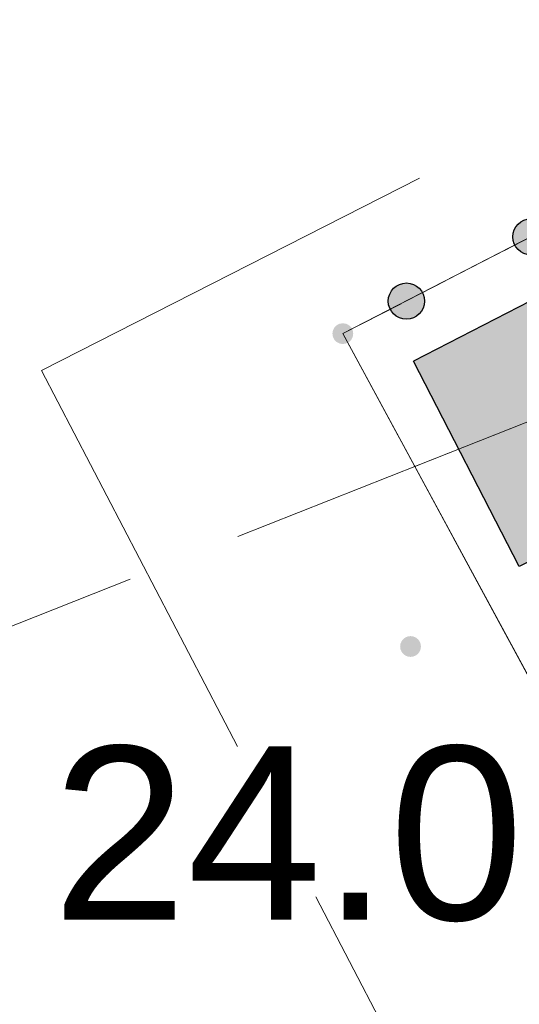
# Model space of a CAD drawing. Extents: x 5491059 to 5491327, y 5912942 to 5913063.
# Tile 8 of 49: x 5491194.4 to 5491196.56, y 5912996.27 to 5913000.53. Entities that reach past the tile are written whole.
import ezdxf

# ---------------------------------------------------------------- set-up
doc = ezdxf.new("R2010")
doc.units = 0
for name, pattern in [('DGN Style 3', [2.568211, 1.834436, -0.733774]), ('PRZER1-1', [1, 0.5, -0.5]), ('PRZER3-1', [2, 1.5, -0.5])]:
    doc.linetypes.add(name, pattern=pattern)
doc.layers.get('0').update_dxf_attribs({"linetype": 'CONTINUOUS'})
for name, color, linetype in [('AK_mała architektura', 7, 'CONTINUOUS'), ('AK_nawierzchnie', 21, 'CONTINUOUS'), ('AK_rośliny', 7, 'CONTINUOUS')]:
    doc.layers.add(name, color=color, linetype=linetype)
for name, color, linetype, lineweight in [('GEPPGD', 7, 'CONTINUOUS', 18), ('GESDZI', 7, 'CONTINUOUS', 18), ('GESKKL', 82, 'CONTINUOUS', 18), ('GESUZY', 96, 'CONTINUOUS', 18), ('GSPWPN', 7, 'CONTINUOUS', 13), ('GSPWPN_O', 7, 'CONTINUOUS', 13), ('GSSOTW', 7, 'CONTINUOUS', 18)]:
    doc.layers.add(name, color=color, linetype=linetype, lineweight=lineweight)
doc.styles.add('Arial', font='arial.ttf')
doc.linetypes.add('OGRODZENIE2', pattern='A,6.35,-2.54,[132,ltypeshp.shx,S=2.54,R=0,X=-2.54,Y=0],-2.54,25.4', length=36.83)

# ---------------------------------------------------------------- blocks, each defined once
blk = doc.blocks.new('D_GSPWPN1')
blk.add_hatch(color=0).paths.add_polyline_path([(-0.045, 0), (-0.043467, -0.011647), (-0.038971, -0.0225), (-0.03182, -0.03182), (-0.0225, -0.038971), (-0.011647, -0.043467), (0, -0.045), (0.011647, -0.043467), (0.0225, -0.038971), (0.03182, -0.03182), (0.038971, -0.0225), (0.043467, -0.011647), (0.045, 0), (0.043467, 0.011647), (0.038971, 0.0225), (0.03182, 0.03182), (0.0225, 0.038971), (0.011647, 0.043467), (0, 0.045), (-0.011647, 0.043467), (-0.0225, 0.038971), (-0.03182, 0.03182), (-0.038971, 0.0225), (-0.043467, 0.011647)])
blk = doc.blocks.new('D_GEPPGD1_2')
blk.add_hatch(color=0).paths.add_polyline_path([(0, -0.045), (0.013906, -0.042798), (0.02645, -0.036406), (0.036406, -0.02645), (0.042798, -0.013906), (0.045, 0), (0.042798, 0.013906), (0.036406, 0.02645), (0.02645, 0.036406), (0.013906, 0.042798), (0, 0.045), (-0.013906, 0.042798), (-0.02645, 0.036406), (-0.036406, 0.02645), (-0.042798, 0.013906), (-0.045, 0), (-0.042798, -0.013906), (-0.036406, -0.02645), (-0.02645, -0.036406), (-0.013906, -0.042798)])
blk = doc.blocks.new('2')
at = {"linetype": 'Continuous', "lineweight": -3, "transparency": 33554534}
h = blk.add_hatch(color=97, dxfattribs=at)
h.dxf.hatch_style = 1
edge = h.paths.add_edge_path()
edge.add_line((5491222.5159, 5913012.815), (5491222.9739, 5913011.926))
edge.add_line((5491222.9739, 5913011.926), (5491221.828, 5913011.3356))
edge.add_arc((5491221.5794, 5913011.2075), 0.2797, 27.2589, 207.2589)
edge.add_line((5491221.3308, 5913011.0794), (5491218.8296, 5913009.7908))
edge.add_arc((5491218.581, 5913009.6627), 0.2797, 27.2589, 207.2589)
edge.add_line((5491218.3324, 5913009.5346), (5491215.8313, 5913008.2459))
edge.add_arc((5491215.5827, 5913008.1178), 0.2797, 27.2589, 207.2589)
edge.add_line((5491215.3341, 5913007.9898), (5491212.833, 5913006.7011))
edge.add_arc((5491212.5844, 5913006.573), 0.2797, 27.2589, 207.2589)
edge.add_line((5491212.3358, 5913006.4449), (5491209.8346, 5913005.1563))
edge.add_arc((5491209.586, 5913005.0282), 0.2797, 27.2589, 207.2589)
edge.add_line((5491209.3374, 5913004.9001), (5491206.8363, 5913003.6114))
edge.add_arc((5491206.5877, 5913003.4833), 0.2797, 27.2589, 207.2589)
edge.add_line((5491206.3391, 5913003.3553), (5491203.838, 5913002.0666))
edge.add_arc((5491203.5894, 5913001.9385), 0.2797, 27.2589, 207.2589)
edge.add_line((5491203.3408, 5913001.8104), (5491200.8396, 5913000.5218))
edge.add_arc((5491200.591, 5913000.3937), 0.2797, 27.2589, 207.2589)
edge.add_line((5491200.3424, 5913000.2656), (5491197.8413, 5912998.9769))
edge.add_arc((5491197.5927, 5912998.8488), 0.2797, 27.2589, 207.2589)
edge.add_line((5491197.3441, 5912998.7208), (5491196.4819, 5912998.2765))
edge.add_line((5491196.4819, 5912998.2765), (5491196.0239, 5912999.1655))
edge.add_line((5491196.0239, 5912999.1655), (5491198.3935, 5913000.3864))
edge.add_arc((5491198.6421, 5913000.5144), 0.2797, 207.2589, 387.2589)
edge.add_line((5491198.8907, 5913000.6425), (5491201.3918, 5913001.9312))
edge.add_arc((5491201.6404, 5913002.0593), 0.2797, 207.2589, 387.2589)
edge.add_line((5491201.889, 5913002.1874), (5491204.3902, 5913003.476))
edge.add_arc((5491204.6388, 5913003.6041), 0.2797, 207.2589, 387.2589)
edge.add_line((5491204.8874, 5913003.7322), (5491207.3885, 5913005.0209))
edge.add_arc((5491207.6371, 5913005.1489), 0.2797, 207.2589, 387.2589)
edge.add_line((5491207.8857, 5913005.277), (5491210.3868, 5913006.5657))
edge.add_arc((5491210.6354, 5913006.6938), 0.2797, 207.2589, 387.2589)
edge.add_line((5491210.884, 5913006.8219), (5491213.3852, 5913008.1105))
edge.add_arc((5491213.6338, 5913008.2386), 0.2797, 207.2589, 387.2589)
edge.add_line((5491213.8824, 5913008.3667), (5491216.3835, 5913009.6554))
edge.add_arc((5491216.6321, 5913009.7834), 0.2797, 207.2589, 387.2589)
edge.add_line((5491216.8807, 5913009.9115), (5491219.3818, 5913011.2002))
edge.add_arc((5491219.6304, 5913011.3283), 0.2797, 207.2589, 387.2589)
edge.add_line((5491219.879, 5913011.4564), (5491222.5159, 5913012.815))
at = {"layer": 'AK_nawierzchnie', "color": 18, "linetype": 'Continuous', "true_color": 0x000000}
for p, q in [((5491198.3935, 5913000.3864), (5491196.0239, 5912999.1655)), ((5491196.4819, 5912998.2765), (5491196.0239, 5912999.1655)), ((5491197.3441, 5912998.7208), (5491196.4819, 5912998.2765))]:
    blk.add_line(p, q, dxfattribs=at)
blk = doc.blocks.new('*U37')
at = {"layer": 'AK_rośliny', "linetype": 'OGRODZENIE2', "lineweight": -3, "true_color": 0x636466}
h = blk.add_hatch(color=251, dxfattribs=at)
h.dxf.hatch_style = 1
edge = h.paths.add_edge_path()
edge.add_arc((0.3089, -0.0005), 0.0782, -27.2589, 332.7411)
at = {"layer": 'AK_rośliny', "linetype": 'OGRODZENIE2', "lineweight": -3}
blk.add_circle((0.3089, -0.0005, -10.06), 0.0782, dxfattribs=at)
blk = doc.blocks.new('*U38')
at = {"layer": 'AK_mała architektura', "color": 0, "linetype": 'ByBlock', "lineweight": -2, "transparency": 16777216, "rotation": 27.25889615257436}
for p in [(5491196.3388, 5912999.4476, 10.0604), (5491195.8, 5912999.17, 10.06)]:
    blk.add_blockref('*U37', p, dxfattribs=at)

msp = doc.modelspace()

# ---------------------------------------------------------------- linework, layer by layer
at = {"color": 1, "linetype": 'DGN Style 3', "lineweight": 20}
for q in [(5491225.44156, 5913014.75118, 10.06), (5491203.03444, 5912982.6179, 10.06)]:
    msp.add_line((5491194.49653, 5912999.01119, 10.06), q, dxfattribs=at)
at = {"color": 251, "linetype": 'Continuous', "lineweight": 0, "true_color": 0x636466}
for p, q in [((5491198.6, 5912999.58, -0.02), (5491196.11137, 5912998.59499, -0.02)), ((5491196.11137, 5912998.59499, -0.02), (5491198.54, 5912994.11, -0.02))]:
    msp.add_line(p, q, dxfattribs=at)
at = {"layer": 'GESDZI', "color": 252, "linetype": 'Continuous', "lineweight": 13, "true_color": 0x939598, "elevation": 10.22, "flags": 128}
msp.add_lwpolyline([(5491177.4665, 5912992.46448), (5491198.54, 5912994.11), (5491195.8, 5912999.17), (5491222.72, 5913013.04), (5491217.7, 5913023.67), (5491172.232, 5913007.9361)], dxfattribs=at)
at = {"layer": 'GESDZI', "color": 252, "linetype": 'Continuous', "lineweight": 18, "true_color": 0x939598, "elevation": 10.22}
msp.add_lwpolyline([(5491234.92, 5912987.71), (5491222.72, 5913013.04), (5491195.8, 5912999.17), (5491198.54, 5912994.11), (5491204.74, 5912982.92), (5491236.23, 5912984.98)], close=True, dxfattribs=at)
at = {"layer": 'GESKKL', "color": 252, "linetype": 'PRZER3-1', "lineweight": 13, "true_color": 0x939598, "elevation": 10.06}
msp.add_lwpolyline([(5491177.4665, 5912992.46448), (5491198.54, 5912994.11), (5491195.8, 5912999.17), (5491222.72, 5913013.04), (5491217.7, 5913023.67), (5491172.232, 5913007.9361)], dxfattribs=at)
at = {"layer": 'GESUZY', "color": 252, "linetype": 'PRZER1-1', "lineweight": 13, "true_color": 0x939598, "elevation": 10.08}
msp.add_lwpolyline([(5491177.4665, 5912992.46448), (5491198.54, 5912994.11), (5491195.8, 5912999.17), (5491222.72, 5913013.04), (5491217.7, 5913023.67), (5491172.232, 5913007.9361)], dxfattribs=at)
at = {"layer": 'GESUZY', "color": 252, "linetype": 'PRZER1-1', "lineweight": 18, "true_color": 0x939598, "elevation": 10.08}
msp.add_lwpolyline([(5491234.92, 5912987.71), (5491222.72, 5913013.04), (5491195.8, 5912999.17), (5491198.54, 5912994.11), (5491204.74, 5912982.92), (5491236.23, 5912984.98)], close=True, dxfattribs=at)
at = {"layer": 'GSSOTW', "color": 252, "linetype": 'PRZER3-1', "lineweight": 18, "true_color": 0x939598, "elevation": 10.18}
msp.add_lwpolyline([(5491187.59, 5913007.91), (5491191.98, 5913009.48), (5491194.23, 5913010.37), (5491195.58, 5913006.46), (5491200.67, 5913008.25), (5491200.98, 5913005.04), (5491204.9, 5913006.29), (5491205.88, 5913003.77), (5491204.19, 5913002.52), (5491198.36, 5913000.19), (5491198.6, 5912999.58), (5491191.45, 5912996.75)], close=True, dxfattribs=at)

# ---------------------------------------------------------------- block references
at = {"layer": 'AK_mała architektura', "linetype": 'OGRODZENIE2', "lineweight": -3}
msp.add_blockref('*U38', (0, 0, -0.02), dxfattribs=at)
at = {"layer": 'AK_rośliny', "color": 18, "linetype": 'Continuous', "true_color": 0x000000}
msp.add_blockref('2', (0.08123, -0.11423, 10.04), dxfattribs=at)
at = {"layer": 'GEPPGD', "color": 252, "linetype": 'Continuous', "lineweight": 18, "true_color": 0x939598}
msp.add_blockref('D_GEPPGD1_2', (5491195.8, 5912999.17, 10.24), dxfattribs=at)
at = {"layer": 'GSPWPN', "color": 252, "linetype": 'Continuous', "lineweight": 13, "true_color": 0x939598}
msp.add_blockref('D_GSPWPN1', (5491196.09284, 5912997.81642, 10.08), dxfattribs=at)

# ---------------------------------------------------------------- texts
at = {"layer": 'GSPWPN_O', "color": 251, "linetype": 'Continuous', "lineweight": 0, "true_color": 0x636466, "style": 'Arial'}
msp.add_text('24.0', height=0.75, dxfattribs=at).set_placement((5491194.54333, 5912996.63419))

doc.saveas('drawing.dxf')
